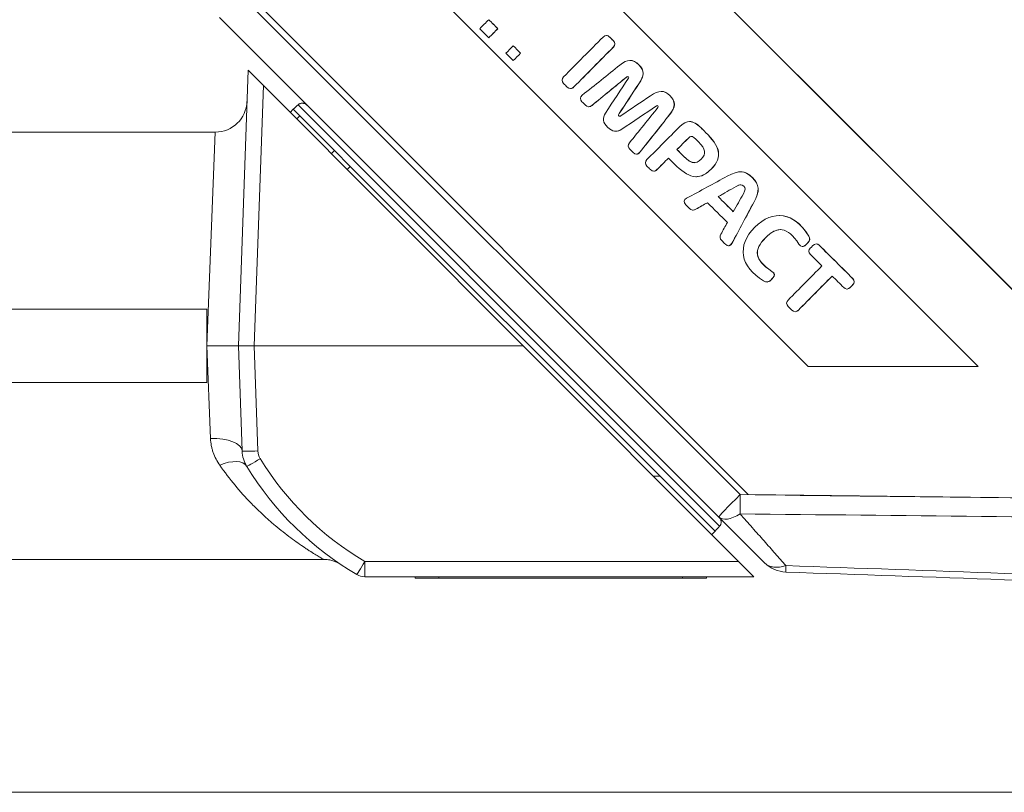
# Model space of a CAD drawing. Header units: millimetres. Extents: x 4 to 836, y 5 to 589.
# Tile 41 of 75: x 484 to 515, y 289 to 313. Entities that reach past the tile are written whole.
import ezdxf

# ---------------------------------------------------------------- set-up
doc = ezdxf.new("R2010")
doc.units = ezdxf.units.MM
doc.layers.add('1', color=7, linetype='Continuous', true_color=0xffffff)

msp = doc.modelspace()

# ---------------------------------------------------------------- linework, layer by layer
at = {"layer": '1', "color": 18, "linetype": 'Continuous', "lineweight": 18}
for p, q in [((521.642, 297.87), (491.161, 328.37)), ((521.646, 297.87), (491.165, 328.37)), ((491.161, 313.553), (506.652, 298.053)), ((506.652, 298.053), (521.642, 297.87)), ((496.132, 295.412), (496.132, 295.452)), ((496.882, 295.412), (496.132, 295.412)), ((504.582, 295.412), (496.882, 295.412)), ((505.332, 295.412), (504.582, 295.412)), ((505.332, 295.452), (505.332, 295.412))]:
    msp.add_line(p, q, dxfattribs=at)
at = {"layer": '1', "color": 7, "linetype": 'Continuous', "lineweight": 18}
for p, q in [((513.914, 302.099), (496.243, 319.781)), ((513.918, 302.099), (496.245, 319.783)), ((493.841, 316.811), (508.544, 302.099)), ((508.544, 302.099), (513.914, 302.099)), ((513.914, 302.099), (513.918, 302.099))]:
    msp.add_line(p, q, dxfattribs=at)
at = {"layer": '1', "color": 252, "linetype": 'Continuous', "lineweight": 13}
for p, q in [((490.911, 313.533), (506.397, 298.047)), ((505.746, 297.046), (492.431, 310.361)), ((492.486, 310.013), (492.39, 309.916)), ((493.485, 308.82), (493.583, 308.916)), ((494.083, 308.416), (493.984, 308.319)), ((503.656, 298.633), (503.867, 298.633))]:
    msp.add_line(p, q, dxfattribs=at)
at = {"layer": '1', "color": 252, "linetype": 'Continuous', "lineweight": 18}
for p, q in [((505.725, 297.34), (489.946, 313.119)), ((492.183, 310.124), (492.279, 310.22)), ((492.279, 310.22), (492.486, 310.013)), ((492.486, 310.013), (493.583, 308.916)), ((493.583, 308.916), (494.083, 308.416)), ((503.867, 298.633), (494.083, 308.416)), ((503.867, 298.633), (505.605, 296.894)), ((507.172, 295.893), (505.725, 297.34)), ((505.605, 296.894), (505.499, 296.788))]:
    msp.add_line(p, q, dxfattribs=at)
at = {"layer": '1', "color": 163, "linetype": 'Continuous', "lineweight": 18}
for p, q in [((498.742, 312.767), (498.745, 312.767)), ((498.457, 312.481), (498.46, 312.481)), ((499.228, 312.226), (499.232, 312.226)), ((499.461, 311.994), (499.464, 311.994)), ((499.228, 311.762), (499.232, 311.762))]:
    msp.add_line(p, q, dxfattribs=at)
at = {"layer": '1', "color": 5, "linetype": 'Continuous', "lineweight": 18}
for p, q in [((502.176, 312.552), (502.172, 312.552)), ((502.925, 311.766), (502.921, 311.766)), ((502.822, 311.25), (502.826, 311.25)), ((501.038, 310.876), (501.042, 310.876)), ((503.193, 311.022), (503.197, 311.022)), ((503.913, 310.786), (503.908, 310.786)), ((501.615, 310.303), (501.62, 310.303)), ((503.754, 310.327), (503.757, 310.327)), ((502.564, 310.012), (502.568, 310.012)), ((504.804, 309.834), (504.799, 309.834)), ((502.467, 309.525), (502.472, 309.525)), ((504.4, 308.949), (504.403, 308.949)), ((503.123, 308.802), (503.127, 308.802)), ((503.667, 308.264), (503.671, 308.264)), ((506.416, 308.246), (506.411, 308.246)), ((505.011, 308.091), (505.016, 308.091)), ((506.268, 307.782), (506.271, 307.782)), ((505.702, 307.463), (505.705, 307.463)), ((504.908, 307.038), (504.913, 307.038)), ((506.827, 307.28), (506.83, 307.28)), ((507.633, 306.865), (507.628, 306.865)), ((506.031, 305.91), (506.036, 305.91)), ((508.369, 305.886), (508.373, 305.886)), ((508.804, 305.968), (508.8, 305.968)), ((507.241, 304.764), (507.246, 304.764)), ((509.771, 304.543), (509.775, 304.543)), ((508.133, 303.827), (508.137, 303.827))]:
    msp.add_line(p, q, dxfattribs=at)
at = {"layer": '1', "color": 5, "linetype": 'Continuous', "lineweight": 13}
for p, q in [((502.389, 312.183), (502.393, 312.183)), ((508.57, 306.213), (508.566, 306.213)), ((509.952, 304.67), (509.956, 304.67))]:
    msp.add_line(p, q, dxfattribs=at)
at = {"layer": '1', "color": 27, "linetype": 'Continuous', "lineweight": 18}
for p, q in [((490.549, 302.752), (490.853, 311.455)), ((490.853, 311.455), (491.336, 310.972)), ((491.336, 310.972), (499.543, 302.752)), ((489.819, 309.502), (481.115, 309.502)), ((481.02, 303.909), (489.549, 303.909)), ((489.549, 302.752), (489.549, 303.909)), ((489.549, 301.594), (489.549, 302.752)), ((491.049, 302.752), (490.549, 302.752)), ((490.666, 299.426), (490.549, 302.752)), ((499.543, 302.752), (491.049, 302.752)), ((499.543, 302.752), (506.35, 295.934)), ((489.549, 301.594), (481.02, 301.594)), ((481.115, 296.002), (493.231, 296.002)), ((506.35, 295.934), (506.832, 295.452)), ((506.832, 295.452), (494.541, 295.452))]:
    msp.add_line(p, q, dxfattribs=at)
at = {"layer": '1', "color": 27, "linetype": 'Continuous', "lineweight": 13}
for p, q in [((491.336, 310.972), (491.049, 302.752)), ((489.819, 309.502), (489.549, 302.752)), ((489.666, 299.824), (489.549, 302.752)), ((491.049, 302.752), (491.165, 299.426)), ((494.541, 295.452), (494.541, 295.934)), ((494.541, 295.934), (506.35, 295.934))]:
    msp.add_line(p, q, dxfattribs=at)
at = {"layer": '1', "color": 18, "linetype": 'Continuous', "lineweight": 13}
for p, q in [((496.882, 295.452), (496.882, 295.412)), ((504.582, 295.412), (504.582, 295.452))]:
    msp.add_line(p, q, dxfattribs=at)
at = {"layer": '1', "color": 251, "linetype": 'Continuous', "lineweight": 18}
msp.add_line((463.199, 288.642), (551.808, 288.642), dxfattribs=at)
at = {"layer": '1', "color": 27, "linetype": 'Continuous', "lineweight": 18}
for centre, radius, start, end in [((489.819, 310.502), 1, 269.8976, 358), ((491.665, 299.46), 1, 182, 211.366), ((499.35, 304.145), 10, 211.366, 239.5925), ((494.541, 295.952), 0.5, 239.5925, 270)]:
    msp.add_arc(centre, radius, start, end, dxfattribs=at)
at = {"layer": '1', "color": 27, "linetype": 'Continuous', "lineweight": 13}
for centre, radius, start, end in [((491.665, 299.443), 0.5, 182, 211.366), ((499.35, 304.128), 9.5, 211.366, 239.5925)]:
    msp.add_arc(centre, radius, start, end, dxfattribs=at)
at = {"layer": '1', "color": 252, "linetype": 'Continuous', "lineweight": 18}
msp.add_arc((507.879, 296.6), 1, 225, 268, dxfattribs=at)
at = {"layer": '1', "color": 27, "linetype": 'Continuous', "lineweight": 13}
for centre, major_axis, ratio, start_param, end_param in [((489.666, 299.391), (-0.999, -0.035), 0.433473, 3.141593, 4.697253), ((491.165, 299.443), (0.5, 0.017), 0.034878, 3.141593, 4.711171), ((489.957, 298.419), (-0.854, -0.521), 0.498897, 3.141593, 4.417155), ((491.238, 299.2), (-0.427, -0.26), 0.029804, 0, 1.55263), ((494.541, 295.952), (-0.253, -0.431), 0.017672, 0, 1.540693)]:
    msp.add_ellipse(centre, major_axis=major_axis, ratio=ratio, start_param=start_param, end_param=end_param, dxfattribs=at)
at = {"layer": '1', "color": 252, "linetype": 'Continuous', "lineweight": 13}
for centre, major_axis, ratio, start_param, end_param in [((506.432, 298.047), (-0.707, -0.707), 0.024685, 4.737069, 6.283185), ((506.432, 298.047), (-0.012, -1), 0.034897, 4.712802, 5.366102), ((506.432, 298.047), (-0.707, -0.707), 0.454746, 0, 1.099059), ((507.879, 296.6), (-0.707, -0.707), 0.663424, 0, 0.943903), ((507.879, 296.6), (-0.035, -0.999), 0.011787, 5.63215, 6.283185)]:
    msp.add_ellipse(centre, major_axis=major_axis, ratio=ratio, start_param=start_param, end_param=end_param, dxfattribs=at)
at = {"layer": '1', "color": 163, "linetype": 'Continuous', "lineweight": 18}
for points in [[(498.457, 313.052), (498.361, 312.957), (498.266, 312.862), (498.171, 312.767)], [(498.742, 312.767), (498.647, 312.862), (498.552, 312.957), (498.457, 313.052)], [(498.745, 312.767), (498.65, 312.862), (498.555, 312.957), (498.46, 313.052)], [(498.171, 312.767), (498.266, 312.672), (498.361, 312.576), (498.457, 312.481)], [(498.457, 312.481), (498.552, 312.576), (498.647, 312.672), (498.742, 312.767)], [(498.46, 312.481), (498.555, 312.576), (498.65, 312.672), (498.745, 312.767)], [(499.228, 312.226), (499.151, 312.149), (499.074, 312.072), (498.996, 311.994)], [(498.996, 311.994), (499.074, 311.917), (499.151, 311.839), (499.228, 311.762)], [(499.461, 311.994), (499.383, 312.072), (499.306, 312.149), (499.228, 312.226)], [(499.228, 311.762), (499.306, 311.839), (499.383, 311.917), (499.461, 311.994)], [(499.464, 311.994), (499.387, 312.072), (499.309, 312.149), (499.232, 312.226)], [(499.232, 311.762), (499.309, 311.839), (499.387, 311.917), (499.464, 311.994)]]:
    msp.add_open_spline(points, degree=3, dxfattribs=at)
at = {"layer": '1', "color": 5, "linetype": 'Continuous', "lineweight": 18}
for points, knots in [([(500.821, 311.245), (501.236, 311.664), (501.652, 312.083), (502.068, 312.502), (502.135, 312.569), (502.209, 312.569), (502.275, 312.503), (502.313, 312.465), (502.351, 312.428), (502.388, 312.39), (502.455, 312.324), (502.455, 312.25), (502.389, 312.183)], [0, 0, 0, 0, 0.73731, 0.73731, 0.73731, 0.835407, 0.835407, 0.835407, 0.901939, 0.901939, 0.901939, 1, 1, 1, 1]), ([(502.175, 312.552), (502.21, 312.552), (502.245, 312.536), (502.279, 312.503), (502.316, 312.465), (502.354, 312.428), (502.392, 312.39), (502.459, 312.324), (502.459, 312.25), (502.393, 312.183)], [0, 0, 0, 0, 0.229805, 0.229805, 0.229805, 0.541133, 0.541133, 0.541133, 1, 1, 1, 1]), ([(502.389, 312.183), (501.973, 311.764), (501.557, 311.345), (501.142, 310.926), (501.076, 310.859), (501.001, 310.859), (500.935, 310.925), (500.897, 310.963), (500.859, 311), (500.821, 311.038), (500.755, 311.104), (500.755, 311.178), (500.821, 311.245)], [0, 0, 0, 0, 0.737359, 0.737359, 0.737359, 0.835462, 0.835462, 0.835462, 0.901998, 0.901998, 0.901998, 1, 1, 1, 1]), ([(502.393, 312.183), (501.977, 311.764), (501.561, 311.345), (501.145, 310.926), (501.112, 310.893), (501.077, 310.876), (501.042, 310.876)], [0, 0, 0, 0, 0.937742, 0.937742, 0.937742, 1, 1, 1, 1]), ([(501.412, 310.668), (501.807, 310.984), (502.201, 311.3), (502.594, 311.617), (502.84, 311.815), (503.011, 311.812), (503.378, 311.447), (503.372, 311.286), (503.193, 311.022)], [0, 0, 0, 0, 0.527315, 0.527315, 0.527315, 0.763174, 0.763174, 1, 1, 1, 1]), ([(502.927, 311.766), (503.021, 311.765), (503.107, 311.719), (503.381, 311.447), (503.376, 311.286), (503.197, 311.022)], [0, 0, 0, 0, 0.327646, 0.327646, 1, 1, 1, 1]), ([(502.822, 311.25), (502.453, 310.948), (502.085, 310.646), (501.716, 310.345), (501.644, 310.286), (501.574, 310.29), (501.51, 310.354), (501.474, 310.389), (501.438, 310.425), (501.402, 310.461), (501.332, 310.53), (501.337, 310.607), (501.412, 310.668)], [0, 0, 0, 0, 0.696183, 0.696183, 0.696183, 0.808446, 0.808446, 0.808446, 0.882625, 0.882625, 0.882625, 1, 1, 1, 1]), ([(502.826, 311.25), (502.457, 310.948), (502.088, 310.646), (501.719, 310.345), (501.685, 310.317), (501.652, 310.303), (501.619, 310.303)], [0, 0, 0, 0, 0.929038, 0.929038, 0.929038, 1, 1, 1, 1]), ([(503.754, 310.327), (503.39, 310.082), (503.025, 309.838), (502.661, 309.594), (502.496, 309.484), (502.362, 309.508), (502.063, 309.804), (502.037, 309.94), (502.146, 310.104), (502.388, 310.47), (502.63, 310.837), (502.872, 311.203)], [0, 0, 0, 0, 0.361895, 0.361895, 0.361895, 0.500133, 0.500133, 0.638066, 0.638066, 0.638066, 1, 1, 1, 1]), ([(502.872, 311.203), (502.884, 311.22), (502.886, 311.234), (502.856, 311.263), (502.84, 311.263), (502.822, 311.25)], [0, 0, 0, 0, 0.486654, 0.486654, 1, 1, 1, 1]), ([(503.193, 311.022), (502.988, 310.712), (502.782, 310.401), (502.576, 310.091), (502.549, 310.05), (502.55, 310.026), (502.564, 310.012)], [0, 0, 0, 0, 0.927557, 0.927557, 0.927557, 1, 1, 1, 1]), ([(503.197, 311.022), (502.991, 310.712), (502.785, 310.401), (502.58, 310.091), (502.552, 310.05), (502.553, 310.026), (502.568, 310.012)], [0, 0, 0, 0, 0.927557, 0.927557, 0.927557, 1, 1, 1, 1]), ([(503.571, 310.647), (503.833, 310.828), (503.994, 310.836), (504.361, 310.47), (504.365, 310.299), (504.17, 310.053), (503.855, 309.657), (503.542, 309.26), (503.229, 308.863), (503.169, 308.787), (503.093, 308.782), (503.023, 308.851), (502.987, 308.887), (502.951, 308.923), (502.915, 308.958), (502.851, 309.022), (502.846, 309.092), (502.904, 309.164), (503.203, 309.535), (503.502, 309.906), (503.801, 310.278)], [0, 0, 0, 0, 0.137824, 0.137824, 0.275635, 0.275635, 0.275635, 0.583207, 0.583207, 0.583207, 0.632207, 0.632207, 0.632207, 0.663056, 0.663056, 0.663056, 0.709871, 0.709871, 0.709871, 1, 1, 1, 1]), ([(503.908, 310.786), (504.004, 310.788), (504.09, 310.744), (504.365, 310.47), (504.369, 310.299), (504.173, 310.053), (503.859, 309.657), (503.546, 309.26), (503.233, 308.863), (503.201, 308.823), (503.164, 308.802), (503.127, 308.802)], [0, 0, 0, 0, 0.12709, 0.12709, 0.382325, 0.382325, 0.382325, 0.951969, 0.951969, 0.951969, 1, 1, 1, 1]), ([(503.757, 310.327), (503.393, 310.082), (503.029, 309.838), (502.664, 309.594), (502.595, 309.547), (502.531, 309.525), (502.468, 309.525)], [0, 0, 0, 0, 0.861141, 0.861141, 0.861141, 1, 1, 1, 1]), ([(503.801, 310.278), (503.814, 310.295), (503.814, 310.311), (503.785, 310.341), (503.77, 310.339), (503.754, 310.327)], [0, 0, 0, 0, 0.510903, 0.510903, 1, 1, 1, 1]), ([(503.453, 308.63), (503.796, 308.976), (504.139, 309.322), (504.483, 309.668), (504.715, 309.902), (504.91, 309.885), (505.153, 309.644), (505.204, 309.593), (505.255, 309.543), (505.306, 309.492), (505.744, 309.057), (505.876, 308.728), (505.087, 307.933), (504.756, 308.061), (504.317, 308.496), (504.256, 308.557), (504.194, 308.618), (504.133, 308.679)], [0, 0, 0, 0, 0.26844, 0.26844, 0.26844, 0.411497, 0.411497, 0.411497, 0.451149, 0.451149, 0.451149, 0.701467, 0.701467, 0.952147, 0.952147, 0.952147, 1, 1, 1, 1]), ([(504.801, 309.834), (504.915, 309.835), (505.029, 309.77), (505.156, 309.644), (505.207, 309.593), (505.258, 309.543), (505.309, 309.492), (505.748, 309.057), (505.88, 308.728), (505.321, 308.165), (505.168, 308.091), (505.013, 308.091)], [0, 0, 0, 0, 0.160074, 0.160074, 0.160074, 0.244567, 0.244567, 0.244567, 0.777956, 0.777956, 1, 1, 1, 1]), ([(505.166, 308.648), (505.342, 308.825), (505.31, 308.962), (505.078, 309.193), (505.036, 309.235), (504.993, 309.277), (504.951, 309.319), (504.873, 309.396), (504.818, 309.37), (504.752, 309.303), (504.635, 309.185), (504.517, 309.067), (504.4, 308.949)], [0, 0, 0, 0, 0.413632, 0.413632, 0.413632, 0.528856, 0.528856, 0.528856, 0.678778, 0.678778, 0.678778, 1, 1, 1, 1]), ([(504.864, 309.366), (504.827, 309.366), (504.793, 309.341), (504.756, 309.303), (504.638, 309.185), (504.521, 309.067), (504.403, 308.949)], [0, 0, 0, 0, 0.210058, 0.210058, 0.210058, 1, 1, 1, 1]), ([(504.4, 308.949), (504.473, 308.876), (504.546, 308.803), (504.62, 308.73), (504.852, 308.5), (504.991, 308.471), (505.166, 308.648)], [0, 0, 0, 0, 0.324315, 0.324315, 0.324315, 1, 1, 1, 1]), ([(504.403, 308.949), (504.477, 308.876), (504.55, 308.803), (504.623, 308.73), (504.756, 308.598), (504.859, 308.532), (504.955, 308.534)], [0, 0, 0, 0, 0.455508, 0.455508, 0.455508, 1, 1, 1, 1]), ([(504.133, 308.679), (504.012, 308.558), (503.891, 308.436), (503.771, 308.314), (503.705, 308.248), (503.631, 308.247), (503.564, 308.314), (503.527, 308.35), (503.49, 308.387), (503.454, 308.423), (503.387, 308.489), (503.387, 308.563), (503.453, 308.63)], [0, 0, 0, 0, 0.450739, 0.450739, 0.450739, 0.657245, 0.657245, 0.657245, 0.793455, 0.793455, 0.793455, 1, 1, 1, 1]), ([(504.136, 308.679), (504.015, 308.558), (503.895, 308.436), (503.774, 308.314), (503.74, 308.28), (503.704, 308.263), (503.668, 308.264)], [0, 0, 0, 0, 0.809248, 0.809248, 0.809248, 1, 1, 1, 1]), ([(505.365, 307.271), (505.242, 307.202), (505.12, 307.133), (504.997, 307.064), (504.923, 307.022), (504.855, 307.03), (504.794, 307.091), (504.756, 307.129), (504.717, 307.168), (504.678, 307.206), (504.604, 307.28), (504.616, 307.36), (504.708, 307.41), (505.137, 307.642), (505.565, 307.875), (505.993, 308.109), (506.353, 308.306), (506.556, 308.29), (507.005, 307.844), (507.028, 307.638), (506.827, 307.28)], [0, 0, 0, 0, 0.099151, 0.099151, 0.099151, 0.151582, 0.151582, 0.151582, 0.189943, 0.189943, 0.189943, 0.24874, 0.24874, 0.24874, 0.592414, 0.592414, 0.592414, 0.795994, 0.795994, 1, 1, 1, 1]), ([(506.413, 308.246), (506.549, 308.247), (506.663, 308.187), (507.008, 307.844), (507.031, 307.638), (506.83, 307.28)], [0, 0, 0, 0, 0.349165, 0.349165, 1, 1, 1, 1]), ([(506.5, 307.552), (506.569, 307.68), (506.57, 307.737), (506.453, 307.853), (506.395, 307.852), (506.268, 307.782)], [0, 0, 0, 0, 0.499807, 0.499807, 1, 1, 1, 1]), ([(505.368, 307.271), (505.246, 307.202), (505.123, 307.133), (505.001, 307.064), (504.971, 307.047), (504.941, 307.038), (504.913, 307.038)], [0, 0, 0, 0, 0.822726, 0.822726, 0.822726, 1, 1, 1, 1]), ([(506.827, 307.28), (506.598, 306.849), (506.368, 306.419), (506.138, 305.989), (506.089, 305.897), (506.009, 305.884), (505.935, 305.957), (505.896, 305.996), (505.857, 306.035), (505.818, 306.074), (505.757, 306.134), (505.749, 306.202), (505.789, 306.277)], [0, 0, 0, 0, 0.696265, 0.696265, 0.696265, 0.815256, 0.815256, 0.815256, 0.894008, 0.894008, 0.894008, 1, 1, 1, 1]), ([(506.83, 307.28), (506.601, 306.849), (506.372, 306.419), (506.142, 305.989), (506.114, 305.937), (506.076, 305.91), (506.035, 305.91)], [0, 0, 0, 0, 0.911808, 0.911808, 0.911808, 1, 1, 1, 1]), ([(507.138, 304.797), (506.393, 305.248), (506.286, 305.915), (507.437, 307.075), (508.11, 306.968), (508.566, 306.213)], [0, 0, 0, 0, 0.498009, 0.498009, 1, 1, 1, 1]), ([(508.566, 306.213), (508.612, 306.138), (508.6, 306.07), (508.54, 306.009), (508.515, 305.984), (508.49, 305.958), (508.464, 305.933), (508.392, 305.86), (508.316, 305.872), (508.257, 305.962), (507.883, 306.525), (507.571, 306.539), (506.82, 305.781), (506.836, 305.471), (507.401, 305.1), (507.491, 305.041), (507.504, 304.966), (507.431, 304.892), (507.406, 304.867), (507.381, 304.842), (507.356, 304.817), (507.296, 304.756), (507.223, 304.746), (507.138, 304.797)], [0, 0, 0, 0, 0.058732, 0.058732, 0.058732, 0.086494, 0.086494, 0.086494, 0.151998, 0.151998, 0.151998, 0.498094, 0.498094, 0.844051, 0.844051, 0.844051, 0.909595, 0.909595, 0.909595, 0.937357, 0.937357, 0.937357, 1, 1, 1, 1]), ([(507.675, 306.419), (507.522, 306.42), (507.367, 306.329), (506.824, 305.781), (506.839, 305.471), (507.404, 305.1), (507.495, 305.041), (507.508, 304.966), (507.435, 304.892), (507.41, 304.867), (507.385, 304.842), (507.36, 304.817), (507.326, 304.783), (507.288, 304.764), (507.247, 304.764)], [0, 0, 0, 0, 0.245509, 0.245509, 0.795753, 0.795753, 0.795753, 0.9, 0.9, 0.9, 0.944155, 0.944155, 0.944155, 1, 1, 1, 1]), ([(508.57, 306.213), (508.615, 306.138), (508.603, 306.07), (508.543, 306.009), (508.518, 305.984), (508.493, 305.958), (508.468, 305.933), (508.435, 305.9), (508.402, 305.885), (508.37, 305.886)], [0, 0, 0, 0, 0.506518, 0.506518, 0.506518, 0.74594, 0.74594, 0.74594, 1, 1, 1, 1]), ([(508.984, 305.272), (508.862, 305.393), (508.741, 305.513), (508.62, 305.633), (508.554, 305.699), (508.554, 305.774), (508.619, 305.84), (508.645, 305.866), (508.671, 305.892), (508.696, 305.917), (508.763, 305.984), (508.837, 305.984), (508.903, 305.918), (509.252, 305.571), (509.602, 305.224), (509.951, 304.877), (510.018, 304.811), (510.018, 304.737), (509.952, 304.67)], [0, 0, 0, 0, 0.182671, 0.182671, 0.182671, 0.266478, 0.266478, 0.266478, 0.305409, 0.305409, 0.305409, 0.389366, 0.389366, 0.389366, 0.916165, 0.916165, 0.916165, 1, 1, 1, 1]), ([(508.802, 305.968), (508.837, 305.968), (508.873, 305.952), (508.906, 305.918), (509.256, 305.571), (509.605, 305.224), (509.955, 304.877), (510.022, 304.811), (510.022, 304.737), (509.956, 304.67)], [0, 0, 0, 0, 0.065125, 0.065125, 0.065125, 0.871649, 0.871649, 0.871649, 1, 1, 1, 1]), ([(509.304, 304.954), (508.949, 304.595), (508.593, 304.236), (508.237, 303.877), (508.171, 303.811), (508.097, 303.81), (508.03, 303.876), (507.992, 303.914), (507.955, 303.951), (507.917, 303.989), (507.85, 304.055), (507.85, 304.13), (507.916, 304.196), (508.272, 304.555), (508.628, 304.913), (508.984, 305.272)], [0, 0, 0, 0, 0.413825, 0.413825, 0.413825, 0.478125, 0.478125, 0.478125, 0.521836, 0.521836, 0.521836, 0.586136, 0.586136, 0.586136, 1, 1, 1, 1]), ([(509.308, 304.954), (508.952, 304.595), (508.596, 304.236), (508.24, 303.877), (508.208, 303.844), (508.173, 303.828), (508.138, 303.827)], [0, 0, 0, 0, 0.928802, 0.928802, 0.928802, 1, 1, 1, 1]), ([(509.952, 304.67), (509.926, 304.644), (509.901, 304.619), (509.875, 304.593), (509.809, 304.526), (509.735, 304.526), (509.669, 304.592), (509.547, 304.712), (509.426, 304.833), (509.304, 304.954)], [0, 0, 0, 0, 0.127562, 0.127562, 0.127562, 0.401794, 0.401794, 0.401794, 1, 1, 1, 1]), ([(509.956, 304.67), (509.93, 304.644), (509.904, 304.619), (509.878, 304.593), (509.847, 304.561), (509.813, 304.544), (509.779, 304.543)], [0, 0, 0, 0, 0.48968, 0.48968, 0.48968, 1, 1, 1, 1])]:
    msp.add_open_spline(points, degree=3, knots=knots, dxfattribs=at)
for points in [[(502.644, 310.024), (502.953, 310.232), (503.262, 310.44), (503.571, 310.647)], [(502.564, 310.012), (502.579, 309.997), (502.603, 309.995), (502.644, 310.024)], [(506.268, 307.782), (506.079, 307.676), (505.891, 307.569), (505.702, 307.463)], [(506.271, 307.782), (506.083, 307.676), (505.894, 307.569), (505.705, 307.463)], [(506.424, 307.837), (506.386, 307.837), (506.338, 307.819), (506.271, 307.782)], [(505.702, 307.463), (505.862, 307.303), (506.023, 307.144), (506.183, 306.985)], [(505.705, 307.463), (505.865, 307.304), (506.025, 307.145), (506.184, 306.987)], [(506.183, 306.985), (506.289, 307.174), (506.394, 307.363), (506.5, 307.552)], [(505.995, 306.646), (505.785, 306.854), (505.575, 307.063), (505.365, 307.271)], [(507.635, 306.865), (507.979, 306.864), (508.309, 306.644), (508.57, 306.213)], [(505.789, 306.277), (505.858, 306.4), (505.926, 306.523), (505.995, 306.646)]]:
    msp.add_open_spline(points, degree=3, dxfattribs=at)
at = {"layer": '1', "color": 252, "linetype": 'Continuous', "lineweight": 18}
for points in [[(492.431, 310.361), (492.38, 310.314), (492.33, 310.267), (492.279, 310.22)], [(505.746, 297.046), (505.699, 296.995), (505.652, 296.945), (505.605, 296.894)], [(521.646, 295.119), (517.045, 295.28), (512.445, 295.44), (507.844, 295.601)]]:
    msp.add_open_spline(points, degree=3, dxfattribs=at)
for points in [[(492.709, 310.356), (492.704, 310.361), (492.699, 310.365), (492.689, 310.373), (492.684, 310.377), (492.668, 310.388), (492.657, 310.394), (492.639, 310.402), (492.633, 310.404), (492.621, 310.408), (492.615, 310.409), (492.596, 310.413), (492.584, 310.415), (492.558, 310.415), (492.545, 310.414), (492.52, 310.41), (492.508, 310.406), (492.49, 310.399), (492.484, 310.397), (492.472, 310.391), (492.467, 310.388), (492.45, 310.378), (492.44, 310.37), (492.431, 310.361)], [(505.742, 297.323), (505.746, 297.319), (505.75, 297.314), (505.759, 297.304), (505.762, 297.299), (505.773, 297.283), (505.779, 297.272), (505.787, 297.254), (505.789, 297.248), (505.793, 297.236), (505.794, 297.23), (505.798, 297.211), (505.8, 297.198), (505.8, 297.173), (505.799, 297.16), (505.795, 297.135), (505.792, 297.122), (505.785, 297.105), (505.782, 297.099), (505.776, 297.087), (505.773, 297.081), (505.763, 297.065), (505.755, 297.055), (505.746, 297.046)]]:
    msp.add_open_spline(points, degree=3, knots=[0, 0, 0, 0, 0.0625, 0.0625, 0.125, 0.125, 0.25, 0.25, 0.3125, 0.3125, 0.375, 0.375, 0.5, 0.5, 0.625, 0.625, 0.75, 0.75, 0.8125, 0.8125, 0.875, 0.875, 1, 1, 1, 1], dxfattribs=at)
at = {"layer": '1', "color": 27, "linetype": 'Continuous', "lineweight": 18}
for points, knots in [([(489.549, 302.752), (489.553, 302.752), (489.557, 302.752), (489.565, 302.752), (489.569, 302.752), (489.581, 302.752), (489.606, 302.752), (489.631, 302.752), (489.68, 302.752), (489.712, 302.752), (489.761, 302.752), (489.777, 302.752), (489.809, 302.752), (489.825, 302.752), (489.872, 302.752), (489.933, 302.752), (490.007, 302.752), (490.049, 302.752), (490.078, 302.752), (490.092, 302.752), (490.16, 302.752), (490.21, 302.752), (490.28, 302.752), (490.302, 302.752), (490.333, 302.752), (490.343, 302.752), (490.363, 302.752), (490.372, 302.752), (490.417, 302.752), (490.448, 302.752), (490.479, 302.752), (490.485, 302.752), (490.497, 302.752), (490.502, 302.752), (490.516, 302.752), (490.524, 302.752), (490.543, 302.752), (490.549, 302.752), (490.549, 302.752)], [0, 0, 0, 0, 0.007812, 0.007812, 0.015625, 0.015625, 0.03125, 0.0625, 0.0625, 0.125, 0.125, 0.15625, 0.15625, 0.1875, 0.1875, 0.25, 0.3125, 0.34375, 0.34375, 0.375, 0.375, 0.5, 0.5, 0.5625, 0.5625, 0.59375, 0.59375, 0.625, 0.625, 0.75, 0.75, 0.78125, 0.78125, 0.8125, 0.8125, 0.875, 0.875, 1, 1, 1, 1]), ([(493.231, 295.997), (493.258, 295.999), (493.339, 296.001), (493.462, 295.978), (493.586, 295.94), (493.661, 295.907), (493.693, 295.89), (493.696, 295.888)], [0, 0, 0, 0, 0.168056, 0.500027, 0.771369, 0.974931, 1, 1, 1, 1])]:
    msp.add_open_spline(points, degree=3, knots=knots, dxfattribs=at)
at = {"layer": '1', "color": 27, "linetype": 'Continuous', "lineweight": 13}
for points, knots in [([(489.957, 298.978), (489.914, 299.04), (489.875, 299.104), (489.807, 299.237), (489.777, 299.306), (489.746, 299.395), (489.74, 299.413), (489.729, 299.449), (489.723, 299.467), (489.708, 299.522), (489.7, 299.559), (489.678, 299.671), (489.669, 299.747), (489.666, 299.824)], [0, 0, 0, 0, 0.25, 0.25, 0.5, 0.5, 0.5625, 0.5625, 0.625, 0.625, 0.75, 0.75, 1, 1, 1, 1]), ([(493.234, 296.002), (493.234, 296.002), (493.234, 296.002), (493.225, 296.007), (493.202, 296.021), (493.196, 296.024), (493.185, 296.031), (493.166, 296.042), (493.143, 296.056), (493.09, 296.087), (493.048, 296.113), (492.95, 296.173), (492.895, 296.207), (492.82, 296.255), (492.804, 296.265), (492.773, 296.285), (492.757, 296.296), (492.708, 296.328), (492.675, 296.35), (492.573, 296.418), (492.501, 296.467), (492.354, 296.572), (492.277, 296.627), (492.121, 296.743), (492.041, 296.804), (491.878, 296.933), (491.796, 297), (491.629, 297.14), (491.544, 297.214), (491.416, 297.328), (491.374, 297.367), (491.288, 297.447), (491.245, 297.488), (491.116, 297.611), (491.03, 297.696), (490.775, 297.96), (490.606, 298.146), (490.276, 298.544), (490.114, 298.754), (489.957, 298.978)], [0, 0, 0, 0, 0.000401, 0.062876, 0.062876, 0.078495, 0.078495, 0.094114, 0.125351, 0.125351, 0.187826, 0.187826, 0.250301, 0.250301, 0.26592, 0.26592, 0.281538, 0.281538, 0.312776, 0.312776, 0.375251, 0.375251, 0.437726, 0.437726, 0.500201, 0.500201, 0.562676, 0.562676, 0.62515, 0.62515, 0.656388, 0.656388, 0.687625, 0.687625, 0.7501, 0.7501, 0.87505, 0.87505, 1, 1, 1, 1])]:
    msp.add_open_spline(points, degree=3, knots=knots, dxfattribs=at)
at = {"layer": '1', "color": 252, "linetype": 'Continuous', "lineweight": 13}
for points in [[(506.397, 298.047), (511.457, 297.987), (516.517, 297.928), (521.576, 297.871)], [(521.646, 297.28), (516.563, 297.332), (511.48, 297.385), (506.397, 297.439)], [(507.844, 295.806), (512.445, 295.641), (517.045, 295.476), (521.646, 295.311)]]:
    msp.add_open_spline(points, degree=3, dxfattribs=at)
msp.add_open_spline([(506.397, 297.439), (506.528, 297.291), (506.657, 297.146), (506.909, 296.861), (507.032, 296.722), (507.274, 296.449), (507.392, 296.315), (507.623, 296.055), (507.735, 295.928), (507.844, 295.806)], degree=3, knots=[0, 0, 0, 0, 0.25, 0.25, 0.5, 0.5, 0.75, 0.75, 1, 1, 1, 1], dxfattribs=at)

doc.saveas('drawing.dxf')
